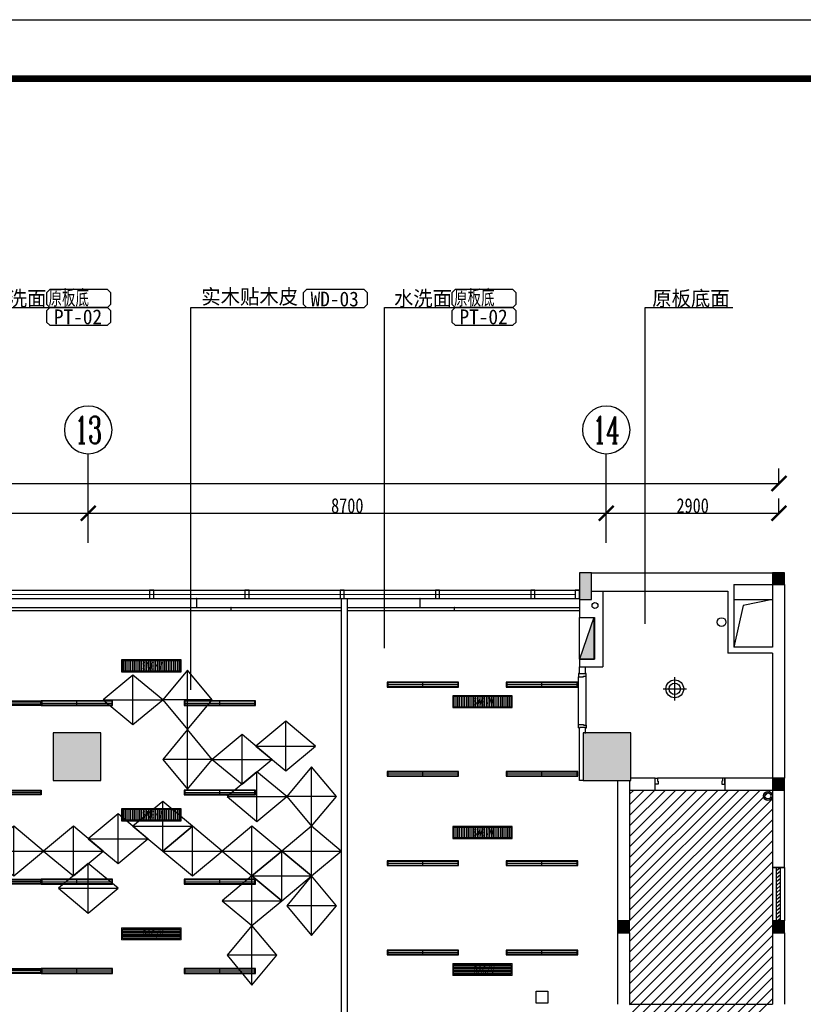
# Model space of a CAD drawing. Header units: millimetres. Extents: x -1061 to 60461, y -1061 to 43061.
# Tile 16 of 17: x 30818 to 43977, y 25459 to 42000. Entities that reach past the tile are written whole.
import ezdxf
from ezdxf.enums import TextEntityAlignment as Align

# ---------------------------------------------------------------- set-up
doc = ezdxf.new("R2010")
doc.units = ezdxf.units.MM
doc.header["$LTSCALE"] = 5
doc.layers.get('Defpoints').update_dxf_attribs({"color": 8})
for name, color, linetype in [('-排水立管', 41, 'Continuous'), ('-消火栓', 242, 'Continuous'), ('A-建筑-原墙体', 2, 'Continuous'), ('A-建筑-拆墙', 251, 'Continuous'), ('A-建筑-新增墙体', 3, 'Continuous'), ('A-建筑-柱子、剪力墙', 251, 'Continuous'), ('A-建筑-窗户', 4, 'Continuous'), ('A-建筑-轴号', 3, 'Continuous'), ('AXIS_TEXT', 50, 'Continuous'), ('B-平面-到顶装饰造型线', 6, 'Continuous'), ('B-平面-完成面造型线', 6, 'Continuous'), ('B-平面-尺寸', 8, 'Continuous'), ('B-平面-门洞线', 8, 'Continuous'), ('C-顶棚-灯具', 4, 'Continuous'), ('C-顶棚-细线', 31, 'Continuous'), ('C-顶棚-造型线', 30, 'Continuous'), ('C-顶棚-造尺寸', 4, 'Continuous'), ('E--图例', 3, 'Continuous'), ('E-图框', 100, 'Continuous'), ('E-填充', 251, 'Continuous'), ('E-文本', 7, 'Continuous'), ('F-文本', 61, 'Continuous'), ('Q-立面-填充', 251, 'Continuous')]:
    doc.layers.add(name, color=color, linetype=linetype)
doc.layers.add('A-批量打印图层', color=251, linetype='Continuous', plot=False)
doc.layers.add('图框外线', color=1, linetype='Continuous', plot=False)
doc.layers.add('C-顶棚-空调', color=4, linetype='Continuous', lineweight=20)
doc.layers.add('E-空调', color=4, linetype='Continuous', lineweight=20)
doc.styles.add('-宋体', font='txt', dxfattribs={"width": 0.8})
doc.styles.add('_TCH_AXIS', font='COMPLEX', dxfattribs={"bigfont": 'GBCBIG'})
doc.styles.add('CCD_DIM', font='txt', dxfattribs={"width": 0.8})
doc.styles.add('COMPLEX', font='COMPLEX')
doc.styles.add('STSL', font='txt', dxfattribs={"width": 0.8})
doc.styles.add('TXT', font='gbenor.shx', dxfattribs={"width": 0.7})
doc.dimstyles.new('1', dxfattribs={"dimscale": 0, "dimtxt": 2.5, "dimasz": 1.5, "dimexe": 1, "dimexo": 0, "dimgap": 0.3, "dimtad": 1, "dimdec": 0, "dimzin": 0, "dimdsep": 46, "dimtxsty": 'Standard', "dimblk": 'ARCHTICK', "dimcen": 0.09, "dimclrd": 8, "dimclre": 8, "dimclrt": 4, "dimadec": 0, "dimazin": 0, "dimtfac": 1, "dimtdec": 0, "dimtix": 1, "dimtofl": 0, "dimtmove": 2, "dimatfit": 3, "dimldrblk": 'DOTSMALL', "dimfxl": 5, "dimfxlon": 1, "dimtolj": 1, "dimtzin": 0, "dimarcsym": 0})
doc.dimstyles.new('1-1', dxfattribs={"dimscale": 0, "dimtxt": 2.5, "dimasz": 1, "dimexe": 1, "dimexo": 1, "dimgap": 0.75, "dimtad": 1, "dimdec": 0, "dimrnd": 0.005, "dimzin": 0, "dimdsep": 46, "dimtxsty": 'CCD_DIM', "dimblk": 'ARCHTICK', "dimcen": 0.13, "dimclrd": 44, "dimclre": 44, "dimclrt": 50, "dimadec": 0, "dimazin": 0, "dimtfac": 1, "dimtdec": 0, "dimtix": 1, "dimtmove": 2, "dimatfit": 3, "dimldrblk": 'HBA_Leader_Dot', "dimfxl": 5, "dimfxlon": 1, "dimtvp": 1, "dimtolj": 1, "dimtzin": 0, "dimarcsym": 0})

# ---------------------------------------------------------------- blocks, each defined once
blk = doc.blocks.new('WL')
at = {"layer": '-排水立管'}
for radius in [75, 50]:
    blk.add_circle((0, 0), radius, dxfattribs=at)
blk = doc.blocks.new('$TwtSys$00000434')
for p, q in [((-0.5, 0.5), (-0.5, -0.5)), ((-0.5, -0.5), (0.5, 0.5)), ((0.5, 0.5), (-0.5, 0.5)), ((0.5, -0.5), (0.5, 0.5)), ((-0.5, -0.5), (0.5, -0.5))]:
    blk.add_line(p, q)
blk.add_solid([(0.5, -0.5), (0.5, 0.5), (-0.5, -0.5)])
blk = doc.blocks.new('_ArchTick')
at = {"color": 0, "linetype": 'ByBlock', "const_width": 0.15}
blk.add_lwpolyline([(-0.5, -0.5), (0.5, 0.5)], dxfattribs=at)
blk = doc.blocks.new('*D195')
at = {"layer": 'B-平面-尺寸', "color": 44, "lineweight": -2, "ltscale": 0.01, "transparency": 16777216}
for p, q in [((23269, 33704), (23269, 33959)), ((31969, 33704), (31969, 33959)), ((23269, 33709), (31969, 33709))]:
    blk.add_line(p, q, dxfattribs=at)
at = {"layer": 'Defpoints', "color": 0, "ltscale": 0.01, "transparency": 16777216}
for p in [(31969, 33709), (23269, 32709), (31969, 32709)]:
    blk.add_point(p, dxfattribs=at)
at = {"layer": 'B-平面-尺寸', "color": 44, "lineweight": -2, "ltscale": 0.01, "transparency": 16777216, "xscale": 249.9999999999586, "yscale": 249.9999999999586, "zscale": 249.9999999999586, "rotation": 180}
blk.add_blockref('_ArchTick', (23269, 33709), dxfattribs=at)
at = {"layer": 'B-平面-尺寸', "color": 44, "lineweight": -2, "ltscale": 0.01, "transparency": 16777216, "xscale": 249.9999999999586, "yscale": 249.9999999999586, "zscale": 249.9999999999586}
blk.add_blockref('_ArchTick', (31969, 33709), dxfattribs=at)
at = {"layer": 'B-平面-尺寸', "color": 50, "ltscale": 0.01, "transparency": 16777216, "insert": (27619, 33835), "char_height": 250, "attachment_point": 5, "style": 'CCD_DIM'}
blk.add_mtext('\\A1;8700', dxfattribs=at)
blk = doc.blocks.new('HBA_Leader_Dot')
at = {"color": 0, "linetype": 'ByBlock'}
blk.add_line((-5, 0), (-10, 0), dxfattribs=at)
at = {"color": 0, "linetype": 'ByBlock', "const_width": 5}
blk.add_lwpolyline([(-2.5, 0, 1), (2.5, 0, 1)], format="xyb", close=True, dxfattribs=at)
blk = doc.blocks.new('*D133')
at = {"layer": 'B-平面-尺寸', "color": 44, "lineweight": -2, "ltscale": 0.01, "transparency": 16777216}
for p, q in [((31969, 33704), (31969, 33959)), ((40669, 33704), (40669, 33959)), ((31969, 33709), (40669, 33709))]:
    blk.add_line(p, q, dxfattribs=at)
at = {"layer": 'Defpoints', "color": 0, "ltscale": 0.01, "transparency": 16777216}
for p in [(40669, 33709), (31969, 32709), (40669, 32709)]:
    blk.add_point(p, dxfattribs=at)
at = {"layer": 'B-平面-尺寸', "color": 44, "lineweight": -2, "ltscale": 0.01, "transparency": 16777216, "xscale": 249.9999999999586, "yscale": 249.9999999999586, "zscale": 249.9999999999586, "rotation": 180}
blk.add_blockref('_ArchTick', (31969, 33709), dxfattribs=at)
at = {"layer": 'B-平面-尺寸', "color": 44, "lineweight": -2, "ltscale": 0.01, "transparency": 16777216, "xscale": 249.9999999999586, "yscale": 249.9999999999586, "zscale": 249.9999999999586}
blk.add_blockref('_ArchTick', (40669, 33709), dxfattribs=at)
at = {"layer": 'B-平面-尺寸', "color": 50, "ltscale": 0.01, "transparency": 16777216, "insert": (36319, 33835), "char_height": 250, "attachment_point": 5, "style": 'CCD_DIM'}
blk.add_mtext('\\A1;8700', dxfattribs=at)
blk = doc.blocks.new('*D134')
at = {"layer": 'B-平面-尺寸', "color": 44, "lineweight": -2, "ltscale": 0.01, "transparency": 16777216}
for p, q in [((40669, 33704), (40669, 33959)), ((43569, 33704), (43569, 33959)), ((40669, 33709), (43569, 33709))]:
    blk.add_line(p, q, dxfattribs=at)
at = {"layer": 'Defpoints', "color": 0, "ltscale": 0.01, "transparency": 16777216}
for p in [(43569, 33709), (40669, 32709), (43569, 32709)]:
    blk.add_point(p, dxfattribs=at)
at = {"layer": 'B-平面-尺寸', "color": 44, "lineweight": -2, "ltscale": 0.01, "transparency": 16777216, "xscale": 249.9999999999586, "yscale": 249.9999999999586, "zscale": 249.9999999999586, "rotation": 180}
blk.add_blockref('_ArchTick', (40669, 33709), dxfattribs=at)
at = {"layer": 'B-平面-尺寸', "color": 44, "lineweight": -2, "ltscale": 0.01, "transparency": 16777216, "xscale": 249.9999999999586, "yscale": 249.9999999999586, "zscale": 249.9999999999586}
blk.add_blockref('_ArchTick', (43569, 33709), dxfattribs=at)
at = {"layer": 'B-平面-尺寸', "color": 50, "ltscale": 0.01, "transparency": 16777216, "insert": (42119, 33835), "char_height": 250, "attachment_point": 5, "style": 'CCD_DIM'}
blk.add_mtext('\\A1;2900', dxfattribs=at)
blk = doc.blocks.new('*D158')
at = {"layer": 'B-平面-尺寸', "color": 44, "lineweight": -2, "ltscale": 0.01, "transparency": 16777216}
for p, q in [((7669, 34204), (7669, 34459)), ((43569, 34204), (43569, 34459)), ((7669, 34209), (43569, 34209))]:
    blk.add_line(p, q, dxfattribs=at)
at = {"layer": 'Defpoints', "color": 0, "ltscale": 0.01, "transparency": 16777216}
for p in [(43569, 34209), (7669, 33169), (43569, 33169)]:
    blk.add_point(p, dxfattribs=at)
at = {"layer": 'B-平面-尺寸', "color": 44, "lineweight": -2, "ltscale": 0.01, "transparency": 16777216, "xscale": 249.9999999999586, "yscale": 249.9999999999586, "zscale": 249.9999999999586, "rotation": 180}
blk.add_blockref('_ArchTick', (7669, 34209), dxfattribs=at)
at = {"layer": 'B-平面-尺寸', "color": 44, "lineweight": -2, "ltscale": 0.01, "transparency": 16777216, "xscale": 249.9999999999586, "yscale": 249.9999999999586, "zscale": 249.9999999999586}
blk.add_blockref('_ArchTick', (43569, 34209), dxfattribs=at)
at = {"layer": 'B-平面-尺寸', "color": 50, "ltscale": 0.01, "transparency": 16777216, "insert": (25619, 34335), "char_height": 250, "attachment_point": 5, "style": 'CCD_DIM'}
blk.add_mtext('\\A1;35900', dxfattribs=at)
blk = doc.blocks.new('*E29')
at = {"layer": 'B-平面-到顶装饰造型线', "color": 6}
for points in [[(0, 36), (-45, 36), (-45, 41), (-50, 41), (-50, 51), (-40, 51), (-40, 151), (-50, 151), (-50, 161), (-45, 161), (-45, 166), (10, 166), (10, 81), (0, 81)], [(820, 36), (865, 36), (865, 41), (870, 41), (870, 51), (860, 51), (860, 151), (870, 151), (870, 161), (865, 161), (865, 166), (810, 166), (810, 81), (820, 81)]]:
    blk.add_lwpolyline(points, close=True, dxfattribs=at)
at = {"layer": 'B-平面-门洞线', "color": 8}
for p, q in [((10, 166), (810, 166)), ((0, 36), (820, 36))]:
    blk.add_line(p, q, dxfattribs=at)
blk = doc.blocks.new('_AXISO')
blk.add_circle((0, 0), 0.5)
at = {"layer": 'AXIS_TEXT', "style": 'COMPLEX', "width": 1.041667}
blk.add_attdef('A', text='', height=0.56, dxfattribs=at).set_placement((-0.25, -0.28), (0.25, -0.28), align=Align.FIT)
blk = doc.blocks.new('A$C323A0BBE')
at = {"layer": 'C-顶棚-灯具', "color": 8}
for p, q in [((0, 600), (0, -600)), ((-40, 0), (40, 0))]:
    blk.add_line(p, q, dxfattribs=at)
at = {"layer": 'C-顶棚-灯具'}
blk.add_lwpolyline([(-40, -600), (40, -600), (40, 600), (-40, 600)], close=True, dxfattribs=at)
at = {"layer": 'C-顶棚-灯具', "color": 8}
blk.add_lwpolyline([(-30, -590), (30, -590), (30, 590), (-30, 590)], close=True, dxfattribs=at)
blk = doc.blocks.new('*D181')
at = {"layer": 'C-顶棚-造尺寸', "color": 44, "lineweight": -2, "ltscale": 0.01, "transparency": 16777216}
for p, q in [((33794, 32274), (33788, 32274)), ((33789, 32274), (33789, 32124)), ((33794, 32124), (33788, 32124))]:
    blk.add_line(p, q, dxfattribs=at)
at = {"layer": 'Defpoints', "color": 0, "ltscale": 0.01, "transparency": 16777216}
for p in [(34902, 32274), (33789, 32124), (34902, 32124)]:
    blk.add_point(p, dxfattribs=at)
at = {"layer": 'C-顶棚-造尺寸', "color": 44, "lineweight": -2, "ltscale": 0.01, "transparency": 16777216}
for p, rotation in [((33789, 32274), 90), ((33789, 32124), 270)]:
    blk.add_blockref('_ArchTick', p, dxfattribs=dict(at, rotation=rotation))
at = {"layer": 'C-顶棚-造尺寸', "color": 50, "ltscale": 0.01, "transparency": 16777216, "insert": (33787, 32199), "char_height": 2.5, "attachment_point": 5, "rotation": 90, "style": 'CCD_DIM'}
blk.add_mtext('\\A1;15000', dxfattribs=at)
blk = doc.blocks.new('*D182')
at = {"layer": 'C-顶棚-造尺寸', "color": 44, "lineweight": -2, "ltscale": 0.01, "transparency": 16777216}
for p, q in [((34370, 32124), (34364, 32124)), ((34365, 32124), (34365, 32074)), ((34370, 32074), (34364, 32074))]:
    blk.add_line(p, q, dxfattribs=at)
at = {"layer": 'Defpoints', "color": 0, "ltscale": 0.01, "transparency": 16777216}
for p in [(35175, 32124), (34365, 32074), (35175, 32074)]:
    blk.add_point(p, dxfattribs=at)
at = {"layer": 'C-顶棚-造尺寸', "color": 44, "lineweight": -2, "ltscale": 0.01, "transparency": 16777216}
for p, rotation in [((34365, 32124), 90), ((34365, 32074), 270)]:
    blk.add_blockref('_ArchTick', p, dxfattribs=dict(at, rotation=rotation))
at = {"layer": 'C-顶棚-造尺寸', "color": 50, "ltscale": 0.01, "transparency": 16777216, "insert": (34363, 32099), "char_height": 2.5, "attachment_point": 5, "rotation": 90, "style": 'CCD_DIM'}
blk.add_mtext('\\A1;5000', dxfattribs=at)
blk = doc.blocks.new('*D183')
at = {"layer": 'C-顶棚-造尺寸', "color": 44, "lineweight": -2, "ltscale": 0.01, "transparency": 16777216}
for p, q in [((37545, 32274), (37539, 32274)), ((37540, 32274), (37540, 32124)), ((37545, 32124), (37539, 32124))]:
    blk.add_line(p, q, dxfattribs=at)
at = {"layer": 'Defpoints', "color": 0, "ltscale": 0.01, "transparency": 16777216}
for p in [(38653, 32274), (37540, 32124), (38653, 32124)]:
    blk.add_point(p, dxfattribs=at)
at = {"layer": 'C-顶棚-造尺寸', "color": 44, "lineweight": -2, "ltscale": 0.01, "transparency": 16777216}
for p, rotation in [((37540, 32274), 90), ((37540, 32124), 270)]:
    blk.add_blockref('_ArchTick', p, dxfattribs=dict(at, rotation=rotation))
at = {"layer": 'C-顶棚-造尺寸', "color": 50, "ltscale": 0.01, "transparency": 16777216, "insert": (37538, 32199), "char_height": 2.5, "attachment_point": 5, "rotation": 90, "style": 'CCD_DIM'}
blk.add_mtext('\\A1;15000', dxfattribs=at)
blk = doc.blocks.new('*D184')
at = {"layer": 'C-顶棚-造尺寸', "color": 44, "lineweight": -2, "ltscale": 0.01, "transparency": 16777216}
for p, q in [((38121, 32124), (38115, 32124)), ((38116, 32124), (38116, 32074)), ((38121, 32074), (38115, 32074))]:
    blk.add_line(p, q, dxfattribs=at)
at = {"layer": 'Defpoints', "color": 0, "ltscale": 0.01, "transparency": 16777216}
for p in [(38926, 32124), (38116, 32074), (38926, 32074)]:
    blk.add_point(p, dxfattribs=at)
at = {"layer": 'C-顶棚-造尺寸', "color": 44, "lineweight": -2, "ltscale": 0.01, "transparency": 16777216}
for p, rotation in [((38116, 32124), 90), ((38116, 32074), 270)]:
    blk.add_blockref('_ArchTick', p, dxfattribs=dict(at, rotation=rotation))
at = {"layer": 'C-顶棚-造尺寸', "color": 50, "ltscale": 0.01, "transparency": 16777216, "insert": (38114, 32099), "char_height": 2.5, "attachment_point": 5, "rotation": 90, "style": 'CCD_DIM'}
blk.add_mtext('\\A1;5000', dxfattribs=at)
blk = doc.blocks.new('A$C7AC81215')
at = {"layer": 'C-顶棚-灯具', "color": 8}
for p, q in [((196, 0), (196, 393)), ((0, 196), (393, 196))]:
    blk.add_line(p, q, dxfattribs=at)
at = {"layer": 'C-顶棚-灯具'}
blk.add_circle((196, 196), 150, dxfattribs=at)
at = {"layer": 'C-顶棚-灯具', "color": 8}
blk.add_circle((196, 196), 95.5, dxfattribs=at)
blk = doc.blocks.new('A$C7DCD0865')
at = {"layer": 'C-顶棚-细线'}
for p, q in [((0, -300), (0, 300)), ((250, 0), (-250, 0))]:
    blk.add_line(p, q, dxfattribs=at)
blk.add_lwpolyline([(0, -300), (250, 0), (0, 300), (-250, 0)], close=True, dxfattribs=at)
blk = doc.blocks.new('*U24')
at = {"layer": 'C-顶棚-灯具'}
h = blk.add_hatch(dxfattribs=at)
h.set_pattern_fill('_USER', color=8, scale=30, angle=90, style=0, pattern_type=0)
h.set_pattern_definition([(90, (15, 15), (-30, 2e-15), [])])
h.paths.add_polyline_path([(15, 185), (15, 15), (985, 15), (985, 185)])
at = {"layer": 'C-顶棚-灯具', "linetype": 'ByBlock'}
blk.add_lwpolyline([(0, 200), (0, 0), (1000, 0), (1000, 200)], close=True, dxfattribs=at)
at = {"layer": 'C-顶棚-灯具', "color": 8}
blk.add_lwpolyline([(15, 185), (15, 15), (985, 15), (985, 185)], close=True, dxfattribs=at)
at = {"layer": 'C-顶棚-灯具', "style": 'STSL', "width": 0.75}
blk.add_text('SAG/V', height=125, dxfattribs=at).set_placement((339, 39))
blk = doc.blocks.new('A$C6A8D0C23')
at = {"layer": 'C-顶棚-灯具'}
h = blk.add_hatch(dxfattribs=at)
h.set_pattern_fill('_USER', color=8, scale=25, style=0, pattern_type=0)
h.set_pattern_definition([(0, (15, 15), (0, 25), [])])
h.paths.add_polyline_path([(15, 185), (15, 15), (985, 15), (985, 185)])
at = {"layer": 'C-顶棚-空调', "color": 8}
blk.add_lwpolyline([(15, 185), (15, 15), (985, 15), (985, 185)], close=True, dxfattribs=at)
at = {"layer": 'E-空调', "linetype": 'ByBlock'}
blk.add_lwpolyline([(0, 200), (0, 0), (1000, 0), (1000, 200)], close=True, dxfattribs=at)
at = {"layer": 'E-空调', "style": 'STSL', "width": 0.75}
blk.add_text('RAG/V', height=125, dxfattribs=at).set_placement((354, 36))
blk = doc.blocks.new('A$C10761136')
for points in [[(0, 101, 0, 0, 0), (0, 142, 33.3, 0, 0), (0, 201, 0, 0, 0)], [(-100, 0, 0, 0, 0), (-141, 0, 33.3, 0, 0), (-200, 0, 0, 0, 0)], [(100, 0, 0, 0, 0), (141, 0, 33.3, 0, 0), (200, 0, 0, 0, 0)], [(0, -100, 0, 0, 0), (0, -141, 33.3, 0, 0), (0, -200, 0, 0, 0)]]:
    blk.add_lwpolyline(points, format="xyseb")
blk.add_lwpolyline([(-100, 100), (100, 100), (100, -100), (-100, -100)], close=True)
blk = doc.blocks.new('材料编号1')
at = {"layer": 'E--图例', "color": 3}
blk.add_lwpolyline([(8.72, -1.9), (8.72, -0.64), (8.35, -0.27), (1.89, -0.27), (1.52, -0.64), (1.52, -1.9), (1.89, -2.27), (8.35, -2.27)], close=True, dxfattribs=at)
at = {"layer": 'E-文本', "style": 'TXT', "width": 0.7}
blk.add_attdef('编号', (1.61, -2.3), '', height=2, dxfattribs=at)
blk = doc.blocks.new('图框')
at = {"layer": 'E-图框', "color": 4, "const_width": 1.13}
blk.add_lwpolyline([(-363.4, 295.3), (209.38, 295.3), (209.38, -104.9), (-363.4, -104.9)], close=True, dxfattribs=at)
at = {"layer": '图框外线', "color": 1}
blk.add_lwpolyline([(-374.72, 305.2), (219.28, 305.2), (219.28, -114.8), (-374.72, -114.8)], close=True, dxfattribs=at)
blk.add_lwpolyline([(-374.72, 305.2), (219.28, 305.2), (219.28, -114.8), (-374.72, -114.8)], close=True, dxfattribs=at)
blk.add_lwpolyline([(-374.72, 305.2), (219.28, 305.2), (219.28, -114.8), (-374.72, -114.8)], close=True, dxfattribs=at)

msp = doc.modelspace()

# ---------------------------------------------------------------- hatches: boundary and pattern name
at = {"layer": 'E-填充', "ltscale": 0.01}
for points in [[(40218.827, 32708.892), (40218.827, 32258.892), (40418.827, 32258.892), (40418.827, 32708.892)], [(43458.827, 32708.892), (43458.827, 32508.892), (43658.827, 32508.892), (43658.827, 32708.892)], [(43458.827, 29258.892), (43458.827, 29058.892), (43658.827, 29058.892), (43658.827, 29258.892)], [(40858.827, 26859.365), (40858.827, 26659.365), (41058.827, 26659.365), (41058.827, 26859.365)], [(43458.827, 26858.757), (43458.827, 26658.757), (43658.827, 26658.757), (43658.827, 26858.757)]]:
    msp.add_hatch(color=256, dxfattribs=at).paths.add_polyline_path(points)

# ---------------------------------------------------------------- linework, layer by layer
at = {"ltscale": 0.01}
for p, q in [((42808.826, 32258.907, 6.894), (43458.826, 32258.907, 6.894)), ((43458.826, 32258.907, 6.894), (42968.855, 32161.341, 6.894)), ((42968.855, 32161.341, 6.894), (42808.827, 31458.902, 6.894))]:
    msp.add_line(p, q, dxfattribs=at)
at = {"color": 0, "ltscale": 0.01, "extrusion": (0, 0, -1)}
for p, q in [((43658.827, 27758.765, 6.894), (43458.827, 27758.765, 6.894)), ((43458.827, 27758.765, 6.894), (43458.827, 26858.765, 6.894)), ((43525.494, 26858.765, 6.894), (43525.494, 27758.765, 6.894)), ((43592.161, 27758.765, 6.894), (43525.494, 27701.073, 6.894)), ((43592.161, 27697.573, 6.894), (43525.494, 27639.881, 6.894)), ((43592.161, 27636.381, 6.894), (43525.494, 27578.689, 6.894)), ((43592.161, 26858.765, 6.894), (43592.161, 27758.765, 6.894)), ((43658.827, 27758.765, 6.894), (43658.827, 26858.765, 6.894)), ((43592.161, 27575.189, 6.894), (43525.494, 27517.497, 6.894)), ((43592.161, 27513.997, 6.894), (43525.494, 27456.305, 6.894)), ((43592.161, 27452.805, 6.894), (43525.494, 27395.113, 6.894)), ((43592.161, 27391.613, 6.894), (43525.494, 27333.921, 6.894)), ((43592.161, 27330.421, 6.894), (43525.494, 27272.729, 6.894)), ((43592.161, 27269.23, 6.894), (43525.494, 27211.537, 6.894)), ((43592.161, 27208.038, 6.894), (43525.494, 27150.345, 6.894)), ((43592.161, 27146.846, 6.894), (43525.494, 27089.153, 6.894)), ((43592.161, 27085.654, 6.894), (43525.494, 27027.961, 6.894)), ((43592.161, 27024.462, 6.894), (43525.494, 26966.769, 6.894)), ((43592.161, 26963.27, 6.894), (43525.494, 26905.578, 6.894)), ((43458.827, 26858.765, 6.894), (43658.827, 26858.765, 6.894)), ((43592.161, 26902.078, 6.894), (43542.11, 26858.765, 6.894))]:
    msp.add_line(p, q, dxfattribs=at)
at = {"layer": 'A-建筑-原墙体', "ltscale": 0.01}
for p, q in [((40218.827, 32708.892, 6.894), (40218.827, 32258.892, 6.894)), ((40418.827, 32708.892, 6.894), (40218.827, 32708.892, 6.894)), ((40418.827, 32708.899, 6.894), (42768.828, 32708.899, 6.894)), ((40418.827, 32258.892, 6.894), (40418.827, 32708.892, 6.894)), ((42768.828, 32708.899, 6.894), (43458.827, 32708.899, 6.894)), ((43458.827, 32708.892, 6.894), (43458.827, 32508.892, 6.894)), ((43658.827, 32708.892, 6.894), (43458.827, 32708.892, 6.894)), ((43658.827, 32508.892, 6.894), (43658.827, 32708.892, 6.894)), ((42808.827, 32508.899, 6.894), (42808.827, 31458.899, 6.894)), ((42808.827, 32508.899, 6.894), (43458.827, 32508.899, 6.894)), ((43458.827, 32508.899, 6.894), (43458.827, 31458.899, 6.894)), ((43458.827, 32508.892, 6.894), (43658.827, 32508.892, 6.894)), ((43658.827, 32508.892, 6.894), (43658.827, 31408.899, 6.894)), ((40218.827, 32258.892, 6.894), (40418.827, 32258.892, 6.894)), ((40218.827, 32258.892, 6.894), (40218.827, 31958.899, 6.894)), ((40418.827, 32398.899, 6.894), (42708.827, 32398.899, 6.894)), ((40608.827, 32398.899, 6.894), (40608.827, 31128.899, 6.894)), ((42708.827, 32398.899, 6.894), (42708.827, 31358.899, 6.894)), ((40218.827, 31958.899, 6.894), (40468.828, 31958.899, 6.894)), ((40468.828, 31958.899, 6.894), (40468.828, 31258.899, 6.894)), ((43458.827, 31458.899, 6.894), (42808.827, 31458.899, 6.894)), ((43458.827, 31358.899, 6.894), (42708.827, 31358.899, 6.894)), ((43458.827, 31358.899, 6.894), (43458.827, 29258.899, 6.894)), ((43658.827, 31408.899, 6.894), (43658.827, 29258.892, 6.894)), ((40218.827, 31258.899, 6.894), (40468.828, 31258.899, 6.894)), ((40218.827, 31258.899, 6.894), (40218.827, 31128.899, 6.894)), ((40218.827, 31128.899, 6.894), (40608.827, 31128.899, 6.894)), ((40858.827, 29218.906, 6.894), (40858.827, 26859.365, 6.894)), ((41058.827, 29218.906, 6.894), (41058.827, 26859.365, 6.894)), ((41488.827, 29258.899, 6.894), (41078.827, 29258.899, 6.894)), ((41488.827, 29058.899, 6.894), (41488.827, 29258.899, 6.894)), ((43458.827, 29258.899, 6.894), (42658.827, 29258.899, 6.894)), ((42658.827, 29258.899, 6.894), (42658.827, 29058.899, 6.894)), ((43458.827, 29258.892, 6.894), (43458.827, 29058.892, 6.894)), ((43658.827, 29258.892, 6.894), (43458.827, 29258.892, 6.894)), ((43658.827, 29058.892, 6.894), (43658.827, 29258.892, 6.894)), ((41058.827, 29058.899, 6.894), (41488.827, 29058.899, 6.894)), ((42658.827, 29058.899, 6.894), (43458.827, 29058.899, 6.894)), ((43458.827, 29058.899, 6.894), (43458.827, 27758.765, 6.894)), ((43458.827, 29058.892, 6.894), (43658.827, 29058.892, 6.894)), ((43658.827, 27758.765, 6.894), (43658.827, 29058.892, 6.894)), ((43458.827, 27758.765, 6.894), (43658.827, 27758.765, 6.894)), ((40858.827, 26859.365, 6.894), (40858.827, 26659.365, 6.894)), ((41058.827, 26859.365, 6.894), (40858.827, 26859.365, 6.894)), ((41058.827, 26659.365, 6.894), (41058.827, 26859.365, 6.894)), ((43458.827, 26858.757, 6.894), (43458.827, 26658.757, 6.894)), ((43658.827, 26858.757, 6.894), (43458.827, 26858.757, 6.894)), ((43658.827, 26658.757, 6.894), (43658.827, 26858.757, 6.894)), ((40858.827, 26659.365, 6.894), (41058.827, 26659.365, 6.894)), ((40858.827, 26659.365, 6.894), (40858.827, 25458.892, 6.894)), ((41058.827, 26659.365, 6.894), (41058.827, 25458.899, 6.894)), ((43458.827, 26658.757, 6.894), (43658.827, 26658.757, 6.894)), ((43458.827, 26658.757, 6.894), (43458.827, 25458.899, 6.894)), ((43658.827, 26658.757, 6.894), (43658.827, 25458.892, 6.894)), ((41058.827, 25458.899, 6.894), (41158.827, 25458.899, 6.894)), ((41158.827, 25458.899, 6.894), (43458.827, 25458.899, 6.894))]:
    msp.add_line(p, q, dxfattribs=at)
at = {"layer": 'A-建筑-原墙体', "elevation": 6.894}
for points in [[(31378.827, 29218.906), (32178.827, 29218.906), (32178.827, 30018.906), (31378.827, 30018.906)], [(40278.827, 29218.906), (41078.827, 29218.906), (41078.827, 30018.906), (40278.827, 30018.906)]]:
    msp.add_lwpolyline(points, close=True, dxfattribs=at)
at = {"layer": 'A-建筑-原墙体', "ltscale": 0.01}
for centre, radius in [((40478.945, 32158.115, 6.894), 50), ((42603.827, 31878.899, 6.894), 75)]:
    msp.add_circle(centre, radius, dxfattribs=at)
at = {"layer": 'A-建筑-新增墙体', "ltscale": 0.01}
for p, q in [((36218.827, 32273.899, 6.894), (36218.827, 25158.899, 6.894)), ((36318.827, 32273.899, 6.894), (36318.827, 25158.899, 6.894)), ((40218.827, 31008.899, 6.894), (40218.827, 31128.899, 6.894)), ((40318.827, 31008.899, 6.894), (40318.827, 31128.899, 6.894)), ((40318.823, 31008.899, 6.894), (40218.827, 31008.899, 6.894)), ((40218.827, 29218.906, 6.894), (40218.827, 30108.899, 6.894)), ((40318.823, 30108.899, 6.894), (40218.827, 30108.899, 6.894)), ((40318.827, 30008.899, 6.894), (40318.827, 30108.899, 6.894)), ((40278.827, 29218.906, 6.894), (40218.827, 29218.906, 6.894))]:
    msp.add_line(p, q, dxfattribs=at)
at = {"layer": 'A-建筑-柱子、剪力墙'}
for points in [[(31378.827, 29218.906, 6.894), (32178.827, 29218.906, 6.894), (31378.827, 30018.906, 6.894), (32178.827, 30018.906, 6.894)], [(40278.827, 29218.906, 6.894), (41078.827, 29218.906, 6.894), (40278.827, 30018.906, 6.894), (41078.827, 30018.906, 6.894)]]:
    msp.add_solid(points, dxfattribs=at)
at = {"layer": 'A-建筑-窗户', "ltscale": 0.01}
for p, q in [((9758.827, 32413.899, 6.894), (40218.827, 32413.899, 6.894)), ((9758.827, 32273.899, 6.894), (40218.827, 32273.899, 6.894)), ((17018.827, 32344.115, 6.894), (40148.827, 32347.233, 6.894))]:
    msp.add_line(p, q, dxfattribs=at)
at = {"layer": 'A-建筑-窗户', "ltscale": 0.01, "elevation": 6.894}
for points in [[(32998.827, 32273.899), (33068.827, 32273.899), (33068.827, 32413.899), (32998.827, 32413.899)], [(34598.827, 32273.899), (34668.827, 32273.899), (34668.827, 32413.899), (34598.827, 32413.899)], [(36198.827, 32273.899), (36268.827, 32273.899), (36268.827, 32413.899), (36198.827, 32413.899)], [(37798.827, 32273.899), (37868.827, 32273.899), (37868.827, 32413.899), (37798.827, 32413.899)], [(39398.827, 32273.899), (39468.827, 32273.899), (39468.827, 32413.899), (39398.827, 32413.899)], [(40148.827, 32273.899), (40218.827, 32273.899), (40218.827, 32413.899), (40148.827, 32413.899)]]:
    msp.add_lwpolyline(points, close=True, dxfattribs=at)
at = {"layer": 'A-建筑-轴号', "ltscale": 0.01}
for p, q in [((31968.827, 33208.899, 6.894), (31968.827, 34708.899, 6.894)), ((40668.827, 33208.899, 6.894), (40668.827, 34708.899, 6.894))]:
    msp.add_line(p, q, dxfattribs=at)
at = {"layer": 'A-批量打印图层'}
msp.add_lwpolyline([(0, 42000), (59400, 42000), (59400, 0), (0, 0)], close=True, dxfattribs=at)
at = {"layer": 'B-平面-完成面造型线', "ltscale": 0.01, "elevation": 6.894}
for points in [[(41528.827, 29258.899), (41528.827, 29208.899), (41538.827, 29208.899), (41538.827, 29158.899), (41488.827, 29158.899), (41488.827, 29258.899), (41528.827, 29258.899)], [(42618.827, 29258.899), (42618.827, 29208.899), (42608.827, 29208.899), (42608.827, 29158.899), (42658.827, 29158.899), (42658.827, 29258.899), (42618.827, 29258.899)]]:
    msp.add_lwpolyline(points, dxfattribs=at)
at = {"layer": 'B-平面-门洞线', "ltscale": 0.01}
for p, q in [((42618.827, 29258.899, 6.894), (41528.827, 29258.899, 6.894)), ((41488.827, 29058.899, 6.894), (42658.827, 29058.899, 6.894))]:
    msp.add_line(p, q, dxfattribs=at)
at = {"layer": 'C-顶棚-造型线', "ltscale": 0.01}
for p, q in [((17788.827, 32123.899, 6.894), (36218.827, 32123.899, 6.894)), ((36318.827, 32123.899, 6.894), (40218.827, 32123.899, 6.894)), ((17788.827, 32073.899, 6.894), (36218.827, 32073.899, 6.894)), ((36318.827, 32073.899, 6.894), (40218.827, 32073.899, 6.894))]:
    msp.add_line(p, q, dxfattribs=at)
at = {"layer": 'Q-立面-填充', "linetype": 'Continuous', "ltscale": 0.005}
for p, q in [((41058.827, 28987.074, 6.894), (41130.653, 29058.899, 6.894)), ((41058.827, 28810.297, 6.894), (41307.429, 29058.899, 6.894)), ((41058.827, 28633.521, 6.894), (41484.206, 29058.899, 6.894)), ((41058.827, 28456.744, 6.894), (41660.983, 29058.899, 6.894)), ((41058.827, 28279.967, 6.894), (41837.759, 29058.899, 6.894)), ((41058.827, 28103.19, 6.894), (42014.536, 29058.899, 6.894)), ((41058.827, 27926.414, 6.894), (42191.313, 29058.899, 6.894)), ((41058.827, 27749.637, 6.894), (42368.09, 29058.899, 6.894)), ((41058.827, 27572.86, 6.894), (42544.866, 29058.899, 6.894)), ((41058.827, 27396.084, 6.894), (42721.643, 29058.899, 6.894)), ((41058.827, 27219.307, 6.894), (42898.42, 29058.899, 6.894)), ((41058.827, 27042.53, 6.894), (43075.196, 29058.899, 6.894)), ((41058.827, 26865.754, 6.894), (43251.973, 29058.899, 6.894)), ((41058.827, 26688.977, 6.894), (43428.75, 29058.899, 6.894)), ((41058.827, 26512.2, 6.894), (43458.827, 28912.2, 6.894)), ((41058.827, 26335.424, 6.894), (43458.827, 28735.424, 6.894)), ((41058.827, 26158.647, 6.894), (43458.827, 28558.647, 6.894)), ((41058.827, 25981.87, 6.894), (43458.827, 28381.87, 6.894)), ((41058.827, 25805.093, 6.894), (43458.827, 28205.093, 6.894)), ((41058.827, 25628.317, 6.894), (43458.827, 28028.317, 6.894)), ((41058.827, 25451.54, 6.894), (43458.827, 27851.54, 6.894)), ((41058.827, 25274.763, 6.894), (43458.827, 27674.763, 6.894)), ((41058.827, 25097.987, 6.894), (43458.827, 27497.987, 6.894)), ((41058.827, 24921.21, 6.894), (43458.827, 27321.21, 6.894)), ((41058.827, 24744.433, 6.894), (43458.827, 27144.433, 6.894)), ((41058.827, 24567.657, 6.894), (43458.827, 26967.657, 6.894)), ((41058.827, 24390.88, 6.894), (43458.827, 26790.88, 6.894)), ((41058.827, 24214.103, 6.894), (43458.827, 26614.103, 6.894)), ((41058.827, 24037.326, 6.894), (43458.827, 26437.326, 6.894)), ((41058.827, 23860.55, 6.894), (43458.827, 26260.55, 6.894)), ((41058.827, 23683.773, 6.894), (43458.827, 26083.773, 6.894)), ((41058.827, 23506.996, 6.894), (43458.827, 25906.996, 6.894)), ((32088.827, 14360.22, 6.894), (43458.827, 25730.22, 6.894)), ((32088.827, 14183.443, 6.894), (43458.827, 25553.443, 6.894))]:
    msp.add_line(p, q, dxfattribs=at)

# ---------------------------------------------------------------- block references
at = {"layer": '-排水立管', "ltscale": 0.01}
msp.add_blockref('WL', (43383.827, 28958.878, 6.894), dxfattribs=at)
at = {"layer": '-消火栓', "ltscale": 0.01, "xscale": -700.0000000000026, "yscale": 240, "zscale": 700, "rotation": 89.9999949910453}
msp.add_blockref('$TwtSys$00000434', (40338.828, 31608.899, 6.894), dxfattribs=at)
at = {"xscale": 100, "yscale": 100, "zscale": 100}
msp.add_blockref('图框', (37471.626, 11480.306), dxfattribs=at)
at = {"ltscale": 0.01, "rotation": 90}
msp.add_blockref('*E29', (40369.433, 30148.899, 6.894), dxfattribs=at)
at = {"layer": 'A-建筑-轴号', "ltscale": 0.01}
ref = msp.add_blockref('_AXISO', (31968.827, 35108.899, 6.894), dxfattribs=dict(at, xscale=-800, yscale=800, zscale=800, rotation=180))
ref.add_attrib('A', '13', dxfattribs={"layer": 'AXIS_TEXT', "height": 452.5483, "style": '_TCH_AXIS', "width": 0.724138}).set_placement((31742.553, 34882.625, 6.894), (32195.101, 34882.625, 6.894), align=Align.FIT)
ref = msp.add_blockref('_AXISO', (40668.827, 35108.899, 6.894), dxfattribs=dict(at, xscale=-800, yscale=800, zscale=800, rotation=180))
ref.add_attrib('A', '14', dxfattribs={"layer": 'AXIS_TEXT', "height": 452.5483, "style": '_TCH_AXIS', "width": 0.677419}).set_placement((40442.553, 34882.625, 6.894), (40895.101, 34882.625, 6.894), align=Align.FIT)
at = {"layer": 'C-顶棚-灯具', "ltscale": 0.01}
for name, p in [('*U24', (32528.827, 31043.899, 6.894)), ('A$C7AC81215', (41622.463, 30562.536, 6.894)), ('*U24', (38088.827, 30443.899, 6.894)), ('*U24', (32528.827, 28543.899, 6.894)), ('*U24', (38088.827, 28243.899, 6.894)), ('A$C6A8D0C23', (32528.827, 26543.899, 6.894)), ('A$C6A8D0C23', (38088.827, 25943.899, 6.894)), ('A$C10761136', (39588.827, 25578.899, 6.894))]:
    msp.add_blockref(name, p, dxfattribs=at)
at = {"layer": 'C-顶棚-灯具', "ltscale": 0.01, "rotation": 90}
for p in [(37588.827, 30828.899, 6.894), (39588.827, 30828.899, 6.894), (31778.827, 30518.899, 6.894), (34178.827, 30518.899, 6.894), (37588.827, 29328.899, 6.894), (39588.827, 29328.899, 6.894), (34178.827, 29018.899, 6.894), (37588.827, 27828.899, 6.894), (39588.827, 27828.899, 6.894), (31778.827, 27518.899, 6.894), (34178.827, 27518.899, 6.894), (37588.827, 26328.899, 6.894), (39588.827, 26328.899, 6.894), (31778.827, 26018.899, 6.894), (34178.827, 26018.899, 6.894)]:
    msp.add_blockref('A$C323A0BBE', p, dxfattribs=at)
at = {"layer": 'C-顶棚-灯具', "ltscale": 0.01, "xscale": -1, "rotation": 270}
for p in [(30578.827, 30518.899, 6.894), (30578.827, 29018.899, 6.894), (30578.827, 27518.899, 6.894), (30578.827, 26018.899, 6.894)]:
    msp.add_blockref('A$C323A0BBE', p, dxfattribs=at)
at = {"layer": 'C-顶棚-细线', "ltscale": 0.01, "xscale": 1.666666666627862, "yscale": 1.666666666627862, "zscale": 1.666666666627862, "rotation": 270}
for p in [(32718.827, 30573.899, 6.894), (35284.888, 29796.627, 6.894), (34552.161, 29573.899, 6.894), (34802.161, 28948.899, 6.894), (33218.827, 28448.899, 6.894), (32468.827, 28240.566, 6.894), (30718.827, 28032.233, 6.894), (31718.827, 28032.233, 6.894), (33718.827, 28032.233, 6.894), (34718.827, 28032.233, 6.894), (35718.827, 28032.233, 6.894), (35218.827, 27615.566, 6.894), (31968.827, 27407.233, 6.894), (34718.827, 27198.899, 6.894)]:
    msp.add_blockref('A$C7DCD0865', p, dxfattribs=at)
at = {"layer": 'C-顶棚-细线', "ltscale": 0.01, "xscale": 1.666666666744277, "yscale": 1.666666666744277, "zscale": 1.666666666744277}
for p in [(33635.494, 30573.899, 6.894), (33635.494, 29573.899, 6.894), (35718.827, 28948.899, 6.894), (35718.827, 27115.566, 6.894), (34718.827, 26282.233, 6.894)]:
    msp.add_blockref('A$C7DCD0865', p, dxfattribs=at)
at = {"layer": 'F-文本', "color": 43}
ref = msp.add_blockref('材料编号1', (32573.831, 37125.006), dxfattribs=dict(at, xscale=150, yscale=150, zscale=150, rotation=180))
ref.add_attrib('编号', '原板底', (31302.389, 37208.109), dxfattribs={"color": 7, "height": 250, "style": '-宋体', "width": 0.697043})
ref = msp.add_blockref('材料编号1', (36884.75, 37125.006), dxfattribs=dict(at, xscale=150, yscale=150, zscale=150, rotation=180))
ref.add_attrib('编号', 'WD-03', (35703.145, 37182.756), dxfattribs={"color": 7, "height": 250, "style": '-宋体', "width": 0.951562})
ref = msp.add_blockref('材料编号1', (39385.105, 37125.006), dxfattribs=dict(at, xscale=150, yscale=150, zscale=150, rotation=180))
ref.add_attrib('编号', '原板底', (38113.662, 37208.109), dxfattribs={"color": 7, "height": 250, "style": '-宋体', "width": 0.697043})
ref = msp.add_blockref('材料编号1', (32573.831, 36825.006), dxfattribs=dict(at, xscale=150, yscale=150, zscale=150, rotation=180))
ref.add_attrib('编号', 'PT-02', (31392.227, 36882.756), dxfattribs={"color": 7, "height": 250, "style": '-宋体', "width": 0.951562})
ref = msp.add_blockref('材料编号1', (39385.105, 36825.006), dxfattribs=dict(at, xscale=150, yscale=150, zscale=150, rotation=180))
ref.add_attrib('编号', 'PT-02', (38203.5, 36882.756), dxfattribs={"color": 7, "height": 250, "style": '-宋体', "width": 0.951562})

# ---------------------------------------------------------------- texts
at = {"layer": 'E-文本', "char_height": 250, "width": 6727.35379, "attachment_point": 9, "style": '-宋体'}
for s, insert in [('{\\W1;水洗面}', (31266.558, 37165.106)), ('{\\W1;实木贴木皮}', (35492.432, 37192.743)), ('{\\W1;水洗面}', (38077.831, 37165.106)), ('{\\W1;原板底面}', (42740.529, 37165.106))]:
    msp.add_mtext(s, dxfattribs=dict(at, insert=insert))

# ---------------------------------------------------------------- dimensions: what is measured, and where the dimension line sits
at = {"layer": 'B-平面-尺寸', "ltscale": 0.01}
dim = msp.add_linear_dim(base=(43568.827, 34208.899, 6.894), p1=(7668.827, 33168.907, 6.894), p2=(43568.827, 33168.907, 6.894), dimstyle='1-1', override={"dimscale": 1, "dimtxt": 250, "dimasz": 250, "dimexe": 250, "dimexo": 250, "dimlfac": 1}, dxfattribs=at)
dim.commit()
dim.dimension.update_dxf_attribs({"geometry": '*D158', "text_midpoint": (25618.827, 34334.649, 6.894)})
for p1, p2, picture, middle in [((23268.827, 32708.892, 6.894), (31968.827, 32708.892, 6.894), '*D195', (27618.827, 33834.649, 6.894)), ((31968.827, 32708.892, 6.894), (40668.827, 32708.892, 6.894), '*D133', (36318.827, 33834.649, 6.894)), ((40668.827, 32708.892, 6.894), (43568.827, 32708.892, 6.894), '*D134', (42118.827, 33834.649, 6.894))]:
    dim = msp.add_aligned_dim(p1=p1, p2=p2, distance=1000.008, dimstyle='1-1', override={"dimscale": 1, "dimtxt": 250, "dimasz": 250, "dimexe": 250, "dimexo": 250, "dimlfac": 1}, dxfattribs=at)
    dim.commit()
    dim.dimension.update_dxf_attribs({"geometry": picture, "text_midpoint": middle})
at = {"layer": 'C-顶棚-造尺寸', "ltscale": 0.01}
for base, p1, p2, picture, middle in [((33789.22, 32123.899, 6.894), (34901.637, 32273.899, 6.894), (34901.637, 32123.899, 6.894), '*D181', (33787.22, 32198.899, 6.894)), ((37540.204, 32123.899, 6.894), (38652.621, 32273.899, 6.894), (38652.621, 32123.899, 6.894), '*D183', (37538.204, 32198.899, 6.894)), ((34364.719, 32073.899, 6.894), (35174.919, 32123.899, 6.894), (35174.919, 32073.899, 6.894), '*D182', (34362.719, 32098.899, 6.894)), ((38115.703, 32073.899, 6.894), (38925.903, 32123.899, 6.894), (38925.903, 32073.899, 6.894), '*D184', (38113.703, 32098.899, 6.894))]:
    dim = msp.add_linear_dim(base=base, p1=p1, p2=p2, angle=90, dimstyle='1-1', override={"dimscale": 1, "dimlfac": 100}, dxfattribs=at)
    dim.commit()
    dim.dimension.update_dxf_attribs({"geometry": picture, "text_midpoint": middle})

# ---------------------------------------------------------------- leaders
at = {"layer": 'A-建筑-拆墙'}
for points in [[(30131.854, 31441.401), (30131.854, 37165.106), (31321.948, 37165.106)], [(33690.815, 30744.195), (33690.815, 37165.106), (35625.104, 37165.106)], [(36943.127, 31441.401), (36943.127, 37165.106), (38133.221, 37165.106)], [(41321.693, 31852.314), (41321.693, 37165.106), (42795.919, 37165.106)]]:
    msp.add_leader(points, dimstyle='1', override={"dimscale": 0.117162, "dimasz": 0.75, "dimtad": 0, "dimldrblk": 'Dot'}, dxfattribs=at)

doc.saveas('drawing.dxf')
